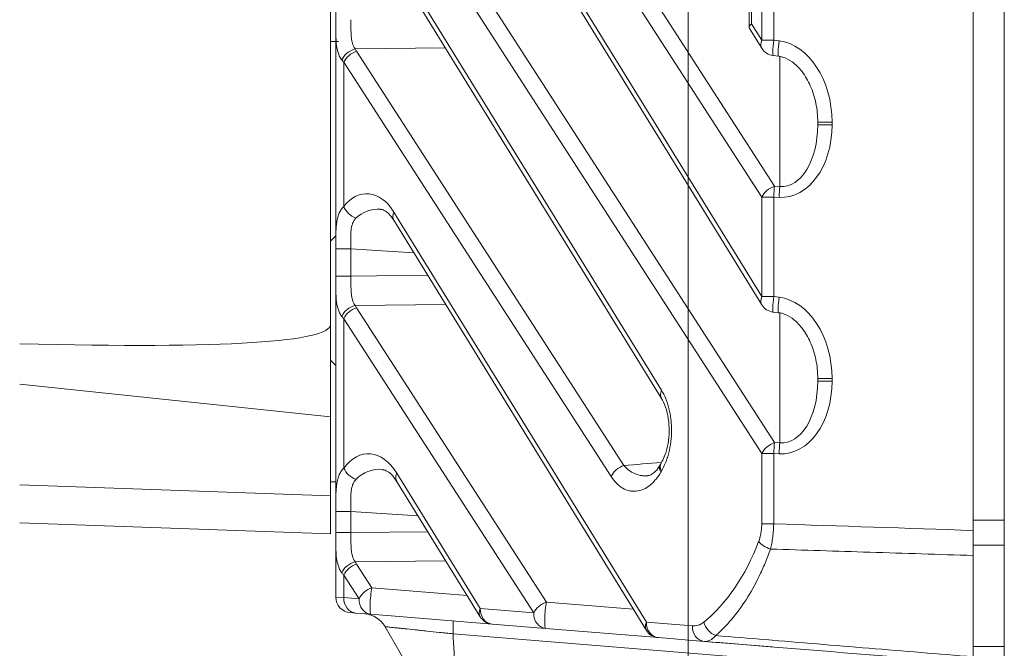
# Model space of a CAD drawing. Header units: millimetres. Extents: x 4 to 837, y 5 to 589.
# Tile 94 of 164: x 466 to 485, y 443 to 455. Entities that reach past the tile are written whole.
import ezdxf

# ---------------------------------------------------------------- set-up
doc = ezdxf.new("R2010")
doc.units = ezdxf.units.MM
doc.layers.add('1', color=7, linetype='Continuous', true_color=0xffffff)
doc.styles.add('ideas_simplex', font='simplex.shx')
doc.dimstyles.get("Standard").update_dxf_attribs({"dimtxt": 0.18, "dimasz": 0.18, "dimexe": 0.18, "dimexo": 0.0625, "dimgap": 0.09, "dimtad": 0, "dimtih": 1, "dimtoh": 1, "dimdec": 4, "dimzin": 0, "dimdsep": 46, "dimtxsty": 'Standard', "dimcen": 0.09, "dimadec": 0, "dimazin": 0, "dimtfac": 1, "dimtdec": 4, "dimtofl": 0, "dimtmove": 0, "dimatfit": 3, "dimfxl": 1, "dimtolj": 1, "dimtzin": 0, "dimarcsym": 0})

# ---------------------------------------------------------------- blocks, each defined once
blk = doc.blocks.new('_U9')
at = {"layer": '1', "color": 152, "lineweight": 13}
for p, q in [((478.695031, 457.610756), (478.695031, 401.408567)), ((500.495031, 444.054945), (500.495031, 401.408567))]:
    blk.add_line(p, q, dxfattribs=at)
at = {"layer": '1', "color": 87, "lineweight": 25}
for p, q in [((483.992531, 410.533567), (482.492531, 410.533567)), ((482.492531, 410.533567), (482.492531, 404.908567)), ((496.697531, 410.533567), (495.197531, 410.533567)), ((496.697531, 404.908567), (496.697531, 410.533567)), ((482.492531, 404.908567), (483.992531, 404.908567)), ((495.197531, 404.908567), (496.697531, 404.908567))]:
    blk.add_line(p, q, dxfattribs=at)
at = {"layer": '1', "color": 27, "lineweight": 13}
blk.add_line((500.495031, 403.408567), (478.695031, 403.408567), dxfattribs=at)
at = {"layer": '1', "color": 27, "lineweight": 18}
for points in [[(478.695031, 403.408567), (481.69503, 403.937548), (481.695033, 402.879586)], [(500.495031, 403.408567), (497.495033, 402.879586), (497.49503, 403.937548)]]:
    blk.add_solid(points, dxfattribs=at)
at = {"layer": '1', "color": 87, "linetype": 'Continuous', "lineweight": 25, "char_height": 3, "attachment_point": 7, "line_spacing_factor": 1.204819, "style": 'ideas_simplex'}
for s, insert in [('\\W1.3508;21,8', (483.964031, 412.668567)), ('\\W1.2664;.858', (483.964031, 405.356067))]:
    blk.add_mtext(s, dxfattribs=dict(at, insert=insert))

msp = doc.modelspace()

# ---------------------------------------------------------------- linework, layer by layer
at = {"layer": '1', "color": 143, "linetype": 'Continuous', "lineweight": 18}
for p, q in [((471.895, 443.887), (471.895, 541.334)), ((484.795, 445.174), (484.795, 540.047)), ((484.195, 462.641), (484.195, 445.173)), ((479.873, 461.786), (479.873, 454.883)), ((473.9, 459.624), (480.113, 449.531)), ((473.014, 456.112), (478.178, 447.724)), ((479.879, 454.861), (480.113, 454.481)), ((480.334, 454.34), (480.437, 454.328)), ((481.195, 453.003), (481.195, 453.058)), ((473.014, 451.163), (477.888, 443.246)), ((480.334, 449.39), (480.437, 449.378)), ((481.195, 448.054), (481.195, 448.108)), ((478.178, 447.724), (478.181, 447.721)), ((473.069, 446.124), (474.68, 443.507)), ((484.195, 444.691), (484.195, 442.735)), ((484.795, 444.69), (484.795, 442.736)), ((472.278, 443.58), (472.171, 443.588)), ((472.574, 443.556), (472.278, 443.58)), ((474.911, 443.366), (472.574, 443.556)), ((473.542, 442.111), (472.845, 443.317)), ((475.943, 443.282), (474.911, 443.366)), ((478.119, 443.105), (475.943, 443.282)), ((479.005, 443.033), (478.119, 443.105)), ((480.32, 442.926), (479.005, 443.033))]:
    msp.add_line(p, q, dxfattribs=at)
at = {"layer": '1', "color": 9, "linetype": 'Continuous', "lineweight": 18}
for p, q in [((471.795, 449.156), (471.795, 484.111)), ((471.795, 449.156), (471.795, 447.369)), ((471.795, 447.369), (471.795, 445.842)), ((471.795, 445.842), (471.795, 445.111)), ((471.795, 445.111), (465.795, 445.32))]:
    msp.add_line(p, q, dxfattribs=at)
at = {"layer": '1', "color": 143, "linetype": 'Continuous', "lineweight": 13}
for p, q in [((479.919, 461.786), (479.919, 454.956)), ((480.115, 454.638), (480.115, 461.794)), ((480.345, 461.794), (480.345, 454.638)), ((474.92, 460.253), (480.361, 451.819)), ((480.115, 451.607), (474.675, 460.041)), ((473.901, 459.781), (480.115, 449.688)), ((472.679, 458.779), (480.361, 446.869)), ((480.115, 446.657), (472.433, 458.567)), ((473.016, 456.27), (478.18, 447.882)), ((479.919, 454.956), (480.115, 454.638)), ((474.015, 454.488), (472.268, 454.469)), ((480.115, 454.638), (480.345, 454.638)), ((480.345, 454.638), (480.448, 454.626)), ((472.295, 454.424), (477.453, 446.428)), ((480.465, 451.814), (480.465, 454.322)), ((477.207, 446.216), (472.049, 454.212)), ((472.049, 454.212), (472.049, 451.425)), ((481.195, 453.058), (481.471, 453.058)), ((481.195, 453.003), (481.471, 453.003)), ((481.471, 453.058), (481.471, 453.003)), ((480.361, 451.819), (480.465, 451.814)), ((480.115, 449.688), (480.115, 451.607)), ((480.115, 451.607), (480.345, 451.607)), ((480.448, 451.602), (480.345, 451.607)), ((480.345, 451.607), (480.345, 449.688)), ((473.016, 451.32), (477.89, 443.404)), ((472.187, 450.61), (471.895, 450.61)), ((471.895, 450.084), (471.895, 450.61)), ((472.187, 450.61), (472.187, 450.084)), ((473.402, 450.534), (472.187, 450.61)), ((472.187, 450.084), (471.895, 450.084)), ((472.187, 450.084), (473.669, 450.1)), ((480.115, 449.688), (480.345, 449.688)), ((480.345, 449.688), (480.448, 449.676)), ((474.015, 449.538), (472.268, 449.519)), ((472.295, 449.474), (475.96, 443.793)), ((480.465, 446.864), (480.465, 449.372)), ((472.049, 449.262), (472.049, 446.377)), ((475.714, 443.581), (472.049, 449.262)), ((481.195, 448.108), (481.471, 448.108)), ((481.195, 448.054), (481.471, 448.054)), ((481.471, 448.108), (481.471, 448.054)), ((480.361, 446.869), (480.465, 446.864)), ((480.115, 445.304), (480.115, 446.657)), ((480.115, 446.657), (480.345, 446.657)), ((480.448, 446.652), (480.345, 446.657)), ((480.345, 446.657), (480.345, 445.304)), ((473.071, 446.281), (474.682, 443.665)), ((472.187, 445.54), (471.895, 445.54)), ((471.895, 445.134), (471.895, 445.54)), ((472.187, 445.54), (472.187, 445.134)), ((473.479, 445.458), (472.187, 445.54)), ((480.115, 445.304), (480.345, 445.304)), ((472.187, 445.134), (471.895, 445.134)), ((472.187, 445.134), (473.669, 445.15)), ((474.015, 444.588), (472.268, 444.57)), ((472.295, 444.525), (472.59, 444.067)), ((472.049, 444.313), (472.049, 443.879)), ((472.344, 443.855), (472.049, 444.313)), ((472.59, 444.067), (474.428, 443.917)), ((471.895, 443.887), (472.049, 443.879)), ((472.049, 443.879), (472.344, 443.855)), ((474.682, 443.665), (475.714, 443.581)), ((475.96, 443.793), (477.636, 443.656)), ((477.89, 443.404), (478.775, 443.332)), ((484.195, 442.363), (474.157, 443.179))]:
    msp.add_line(p, q, dxfattribs=at)
at = {"layer": '1', "color": 252, "linetype": 'Continuous', "lineweight": 18}
for p, q in [((471.795, 454.611), (471.945, 454.611)), ((471.795, 446.111), (471.895, 446.111)), ((484.195, 444.89), (484.195, 445.173)), ((484.795, 445.17), (484.795, 444.89)), ((484.195, 444.89), (484.195, 444.691)), ((484.795, 444.89), (484.795, 444.675))]:
    msp.add_line(p, q, dxfattribs=at)
at = {"layer": '1', "color": 27, "linetype": 'Continuous', "lineweight": 18}
for p, q in [((471.895, 450.861), (471.795, 450.761)), ((471.795, 448.461), (471.895, 448.361))]:
    msp.add_line(p, q, dxfattribs=at)
at = {"layer": '1', "color": 9, "linetype": 'Continuous', "lineweight": 13}
for p, q in [((471.795, 447.369), (465.795, 447.997)), ((465.795, 446.052), (471.795, 445.842))]:
    msp.add_line(p, q, dxfattribs=at)
at = {"layer": '1', "color": 252, "linetype": 'Continuous', "lineweight": 13}
for p, q in [((484.195, 445.374), (484.795, 445.374)), ((484.795, 444.89), (484.195, 444.89)), ((484.195, 442.936), (484.795, 442.936))]:
    msp.add_line(p, q, dxfattribs=at)
at = {"layer": '1', "color": 143, "linetype": 'Continuous', "lineweight": 18}
for centre, start, end in [((480.369, 454.638), 211.6176, 263.2514), ((480.369, 449.688), 211.6176, 263.2514), ((472.195, 443.887), 180, 265.352), ((474.936, 443.665), 211.6176, 265.352), ((478.143, 443.404), 211.6176, 265.352)]:
    msp.add_arc(centre, 0.3, start, end, dxfattribs=at)
for centre, major_axis, ratio, start_param, end_param in [((480.173, 454.956), (0.298, 0.084), 0.361655, 2.47737, 3.243659), ((472.412, 443.067), (-0.423, 0.267), 1, 4.229356, 5.195421)]:
    msp.add_ellipse(centre, major_axis=major_axis, ratio=ratio, start_param=start_param, end_param=end_param, dxfattribs=at)
at = {"layer": '1', "color": 143, "linetype": 'Continuous', "lineweight": 13}
for centre, major_axis, ratio, start_param, end_param in [((480.369, 454.638), (-0.255, -0.157), 0.639648, 5.51692, 6.283209), ((480.369, 454.638), (-0.035, -0.298), 0.080476, 4.721912, 6.283175), ((480.473, 454.626), (-0.035, -0.298), 0.080476, 4.721912, 6.277558), ((480.421, 453.144), (0.119, -1.485), 0.702494, 1.457058, 3.001674), ((472.276, 454.257), (0.264, 0.142), 0.668048, 1.25303, 2.462509), ((472.303, 454.212), (0.252, 0.163), 0.652221, 1.201283, 2.36173), ((472.887, 454.819), (0.5, 0.509), 0.963647, 2.851759, 2.92763), ((472.895, 454.607), (0.999, 0.051), 0.69908, 3.592428, 3.668299), ((480.421, 453.089), (0.119, -1.485), 0.702494, 6.195627, 7.740243), ((480.445, 453.089), (0.076, -1.275), 0.585237, 6.207347, 7.751963), ((472.518, 450.572), (0.05, -1.103), 0.637596, 2.286917, 3.799719), ((480.369, 451.607), (-0.252, -0.163), 0.652221, 4.342876, 5.503323), ((480.369, 451.607), (0.013, 0.3), 0.080955, 0.788352, 1.57438), ((480.473, 451.602), (0.013, 0.3), 0.080955, 0.788352, 1.57438), ((472.303, 451.425), (0.24, -0.18), 0.690075, 3.969473, 5.119076), ((472.772, 450.572), (0.244, -0.776), 0.863235, 2.812084, 3.547991), ((473.27, 451.32), (-0.255, -0.157), 0.639648, 5.51692, 6.283209), ((480.369, 449.688), (-0.255, -0.157), 0.639648, 5.51692, 6.283209), ((480.369, 449.688), (-0.035, -0.298), 0.080476, 4.721912, 6.283175), ((480.473, 449.676), (-0.035, -0.298), 0.080476, 4.721912, 6.277558), ((480.421, 448.194), (0.119, -1.485), 0.702494, 1.457058, 3.001674), ((472.276, 449.307), (0.264, 0.142), 0.668048, 1.25303, 2.462509), ((472.303, 449.262), (0.252, 0.163), 0.652221, 1.201283, 2.36173), ((472.887, 449.869), (0.5, 0.509), 0.963647, 2.85176, 2.927631), ((472.895, 449.657), (0.999, 0.051), 0.69908, 3.592428, 3.668299), ((480.421, 448.139), (0.119, -1.485), 0.702494, 6.195627, 7.740243), ((480.445, 448.139), (0.076, -1.275), 0.585237, 6.207347, 7.751963), ((478.434, 447.882), (0.255, 0.157), 0.639648, 2.375327, 3.141616), ((472.551, 445.5), (0.052, -1.153), 0.637596, 2.286917, 3.819354), ((480.369, 446.657), (-0.252, -0.163), 0.652221, 4.342876, 5.503323), ((480.369, 446.657), (0.013, 0.3), 0.080955, 0.788352, 1.57438), ((480.473, 446.652), (0.013, 0.3), 0.080955, 0.788352, 1.57438), ((472.303, 446.377), (0.243, -0.175), 0.680326, 3.955946, 5.097467), ((472.804, 445.5), (0.23, -0.832), 0.852285, 2.846718, 3.602353), ((477.461, 446.216), (0.252, 0.163), 0.652221, 1.201283, 2.36173), ((478.418, 446.297), (-0.26, 0.149), 0.620216, 6.283043, 7.030286), ((478.431, 446.32), (-0.258, 0.153), 0.629937, 6.264375, 7.039609), ((478.987, 445.111), (0, 1.763), 0.630949, 0.815197, 0.832267), ((473.325, 446.281), (-0.255, -0.157), 0.639648, 5.51692, 6.283209), ((477.81, 447.111), (0, -4.156), 0.63095, 0.470034, 1.027448), ((480.309, 444.962), (-0.28, 0.107), 0.492082, 0.658959, 1.664369), ((472.276, 444.357), (0.264, 0.142), 0.668048, 1.25303, 2.462509), ((472.303, 444.313), (0.252, 0.163), 0.652221, 1.201283, 2.36173), ((472.887, 444.92), (0.5, 0.509), 0.963647, 2.851761, 2.927632), ((472.895, 444.708), (0.999, 0.051), 0.69908, 3.592428, 3.668299), ((472.598, 443.855), (-0.252, -0.163), 0.652221, 4.342876, 5.503323), ((472.598, 443.855), (0.024, 0.299), 0.117132, 0.792006, 3.141593), ((472.303, 443.879), (0.024, 0.299), 0.845302, 1.639412, 3.141593), ((472.598, 443.855), (0.024, 0.299), 0.845302, 1.639412, 3.141593), ((474.936, 443.665), (-0.255, -0.157), 0.639648, 5.51692, 6.283209), ((474.936, 443.665), (0.024, 0.299), 0.845302, 1.639412, 3.141593), ((475.968, 443.581), (-0.252, -0.163), 0.652221, 4.342876, 5.503323), ((475.968, 443.581), (0.024, 0.299), 0.117132, 0.792006, 3.141593), ((475.968, 443.581), (0.024, 0.299), 0.845302, 1.639412, 3.141593), ((478.143, 443.404), (-0.255, -0.157), 0.639648, 5.51692, 6.283209), ((478.143, 443.404), (0.024, 0.299), 0.845302, 1.639412, 3.141593), ((479.029, 443.332), (0.024, 0.299), 0.845302, 1.639412, 3.141593), ((479.252, 443.405), (-0.188, 0.234), 0.777515, 1.011467, 2.238599)]:
    msp.add_ellipse(centre, major_axis=major_axis, ratio=ratio, start_param=start_param, end_param=end_param, dxfattribs=at)
at = {"layer": '1', "color": 9, "linetype": 'Continuous', "lineweight": 18}
msp.add_ellipse((400.161, 456.652), major_axis=(71.634, -7.505), ratio=0.03471, start_param=5.87462, end_param=6.286822, dxfattribs=at)
at = {"layer": '1', "color": 143, "linetype": 'Continuous', "lineweight": 13}
for points, knots in [([(472.011, 454.257), (471.995, 454.278), (471.981, 454.3), (471.957, 454.348), (471.947, 454.374), (471.922, 454.456), (471.911, 454.516), (471.902, 454.617), (471.9, 454.651), (471.897, 454.724), (471.896, 454.761), (471.895, 454.836), (471.895, 454.875), (471.895, 454.934), (471.895, 454.954), (471.895, 454.994), (471.895, 455.014), (471.895, 455.034)], [0, 0, 0, 0, 0.125, 0.125, 0.25, 0.25, 0.5, 0.5, 0.625, 0.625, 0.75, 0.75, 0.875, 0.875, 0.9375, 0.9375, 1, 1, 1, 1]), ([(472.187, 455.034), (472.187, 454.98), (472.187, 454.927), (472.187, 454.849), (472.188, 454.824), (472.189, 454.785), (472.189, 454.773), (472.191, 454.747), (472.191, 454.735), (472.194, 454.698), (472.197, 454.675), (472.202, 454.64), (472.204, 454.629), (472.209, 454.606), (472.211, 454.595), (472.217, 454.573), (472.22, 454.563), (472.228, 454.542), (472.232, 454.532), (472.245, 454.504), (472.256, 454.486), (472.268, 454.469)], [0, 0, 0, 0, 0.25, 0.25, 0.375, 0.375, 0.4375, 0.4375, 0.5, 0.5, 0.625, 0.625, 0.6875, 0.6875, 0.75, 0.75, 0.8125, 0.8125, 0.875, 0.875, 1, 1, 1, 1]), ([(471.895, 450.61), (471.895, 450.632), (471.895, 450.654), (471.895, 450.698), (471.895, 450.719), (471.895, 450.783), (471.895, 450.825), (471.896, 450.886), (471.897, 450.907), (471.898, 450.947), (471.899, 450.966), (471.902, 451.024), (471.905, 451.061), (471.913, 451.131), (471.919, 451.164), (471.93, 451.211), (471.934, 451.227), (471.943, 451.257), (471.948, 451.271), (471.965, 451.312), (471.978, 451.338), (472.01, 451.384), (472.028, 451.406), (472.049, 451.425)], [0, 0, 0, 0, 0.0625, 0.0625, 0.125, 0.125, 0.25, 0.25, 0.3125, 0.3125, 0.375, 0.375, 0.5, 0.5, 0.625, 0.625, 0.6875, 0.6875, 0.75, 0.75, 0.875, 0.875, 1, 1, 1, 1]), ([(472.283, 451.202), (472.267, 451.186), (472.254, 451.169), (472.237, 451.141), (472.232, 451.131), (472.222, 451.111), (472.218, 451.1), (472.21, 451.078), (472.207, 451.067), (472.201, 451.043), (472.199, 451.031), (472.192, 450.995), (472.19, 450.97), (472.187, 450.931), (472.186, 450.918), (472.185, 450.892), (472.184, 450.878), (472.184, 450.837), (472.184, 450.809), (472.184, 450.753), (472.185, 450.725), (472.186, 450.668), (472.187, 450.639), (472.187, 450.61)], [0, 0, 0, 0, 0.125, 0.125, 0.1875, 0.1875, 0.25, 0.25, 0.3125, 0.3125, 0.375, 0.375, 0.5, 0.5, 0.5625, 0.5625, 0.625, 0.625, 0.75, 0.75, 0.875, 0.875, 1, 1, 1, 1]), ([(472.011, 449.307), (471.995, 449.328), (471.981, 449.35), (471.957, 449.398), (471.947, 449.424), (471.922, 449.506), (471.911, 449.566), (471.902, 449.667), (471.9, 449.702), (471.897, 449.774), (471.896, 449.811), (471.895, 449.886), (471.895, 449.925), (471.895, 449.984), (471.895, 450.004), (471.895, 450.044), (471.895, 450.064), (471.895, 450.084)], [0, 0, 0, 0, 0.125, 0.125, 0.25, 0.25, 0.5, 0.5, 0.625, 0.625, 0.75, 0.75, 0.875, 0.875, 0.9375, 0.9375, 1, 1, 1, 1]), ([(472.187, 450.084), (472.187, 450.03), (472.187, 449.977), (472.187, 449.9), (472.188, 449.874), (472.189, 449.836), (472.189, 449.823), (472.191, 449.798), (472.191, 449.785), (472.194, 449.749), (472.197, 449.725), (472.202, 449.69), (472.204, 449.679), (472.209, 449.656), (472.211, 449.645), (472.217, 449.624), (472.22, 449.613), (472.228, 449.593), (472.232, 449.583), (472.245, 449.554), (472.256, 449.536), (472.268, 449.519)], [0, 0, 0, 0, 0.25, 0.25, 0.375, 0.375, 0.4375, 0.4375, 0.5, 0.5, 0.625, 0.625, 0.6875, 0.6875, 0.75, 0.75, 0.8125, 0.8125, 0.875, 0.875, 1, 1, 1, 1]), ([(478.18, 447.882), (478.21, 447.833), (478.237, 447.779), (478.273, 447.691), (478.285, 447.661), (478.3, 447.613), (478.305, 447.597), (478.315, 447.564), (478.319, 447.547), (478.34, 447.464), (478.353, 447.394), (478.364, 447.303), (478.366, 447.284), (478.369, 447.248), (478.373, 447.193), (478.375, 447.1), (478.373, 447.027), (478.369, 446.971), (478.367, 446.952), (478.364, 446.916), (478.362, 446.898), (478.35, 446.808), (478.337, 446.739), (478.316, 446.655), (478.311, 446.639), (478.302, 446.606), (478.296, 446.59), (478.281, 446.542), (478.27, 446.512), (478.234, 446.424), (478.207, 446.369), (478.177, 446.32)], [0, 0, 0, 0, 0.125, 0.125, 0.1875, 0.1875, 0.21875, 0.21875, 0.25, 0.25, 0.375, 0.375, 0.40625, 0.40625, 0.4375, 0.5, 0.5625, 0.5625, 0.59375, 0.59375, 0.625, 0.625, 0.75, 0.75, 0.78125, 0.78125, 0.8125, 0.8125, 0.875, 0.875, 1, 1, 1, 1]), ([(471.895, 445.54), (471.895, 445.585), (471.895, 445.629), (471.895, 445.715), (471.895, 445.758), (471.896, 445.821), (471.897, 445.842), (471.898, 445.883), (471.899, 445.903), (471.902, 445.962), (471.905, 446), (471.913, 446.072), (471.918, 446.106), (471.929, 446.154), (471.933, 446.17), (471.943, 446.201), (471.948, 446.216), (471.965, 446.259), (471.978, 446.285), (472.01, 446.334), (472.028, 446.356), (472.049, 446.377)], [0, 0, 0, 0, 0.125, 0.125, 0.25, 0.25, 0.3125, 0.3125, 0.375, 0.375, 0.5, 0.5, 0.625, 0.625, 0.6875, 0.6875, 0.75, 0.75, 0.875, 0.875, 1, 1, 1, 1]), ([(477.453, 446.428), (477.486, 446.389), (477.521, 446.357), (477.578, 446.316), (477.597, 446.304), (477.626, 446.288), (477.636, 446.283), (477.656, 446.274), (477.666, 446.269), (477.717, 446.249), (477.758, 446.239), (477.81, 446.231), (477.821, 446.23), (477.842, 446.229), (477.852, 446.228), (477.88, 446.228), (477.898, 446.229), (477.916, 446.23)], [0, 0, 0, 0, 0.254948, 0.254948, 0.382421, 0.382421, 0.446158, 0.446158, 0.509895, 0.509895, 0.764843, 0.764843, 0.82858, 0.82858, 0.892317, 0.892317, 1, 1, 1, 1]), ([(472.284, 446.157), (472.267, 446.141), (472.254, 446.123), (472.231, 446.083), (472.222, 446.061), (472.21, 446.026), (472.207, 446.014), (472.201, 445.99), (472.199, 445.977), (472.192, 445.939), (472.19, 445.913), (472.186, 445.859), (472.185, 445.832), (472.184, 445.775), (472.184, 445.746), (472.184, 445.688), (472.185, 445.629), (472.187, 445.57), (472.187, 445.54)], [0, 0, 0, 0, 0.125, 0.125, 0.25, 0.25, 0.3125, 0.3125, 0.375, 0.375, 0.5, 0.5, 0.625, 0.625, 0.75, 0.75, 0.875, 1, 1, 1, 1]), ([(478.165, 446.297), (478.149, 446.27), (478.132, 446.243), (478.106, 446.206), (478.097, 446.194), (478.079, 446.17), (478.07, 446.159), (478.024, 446.105), (477.986, 446.068), (477.926, 446.022), (477.905, 446.008), (477.874, 445.99), (477.864, 445.984), (477.842, 445.974), (477.832, 445.969), (477.779, 445.947), (477.736, 445.936), (477.671, 445.929), (477.65, 445.929), (477.617, 445.931), (477.606, 445.932), (477.584, 445.935), (477.573, 445.937), (477.519, 445.949), (477.477, 445.965), (477.425, 445.995), (477.415, 446.001), (477.394, 446.015), (477.384, 446.022), (477.354, 446.045), (477.334, 446.062), (477.277, 446.119), (477.24, 446.164), (477.207, 446.216)], [0, 0, 0, 0, 0.0625, 0.0625, 0.09375, 0.09375, 0.125, 0.125, 0.25, 0.25, 0.3125, 0.3125, 0.34375, 0.34375, 0.375, 0.375, 0.5, 0.5, 0.5625, 0.5625, 0.59375, 0.59375, 0.625, 0.625, 0.75, 0.75, 0.78125, 0.78125, 0.8125, 0.8125, 0.875, 0.875, 1, 1, 1, 1]), ([(480.055, 444.962), (480.064, 444.987), (480.073, 445.013), (480.088, 445.067), (480.094, 445.095), (480.105, 445.153), (480.112, 445.212), (480.115, 445.273), (480.115, 445.304)], [0, 0, 0, 0, 0.25, 0.25, 0.5, 0.5, 0.75, 1, 1, 1, 1]), ([(480.345, 445.304), (480.344, 445.26), (480.341, 445.174), (480.333, 445.09), (480.325, 445.028), (480.322, 445.008), (480.315, 444.967), (480.312, 444.947), (480.301, 444.889), (480.292, 444.851), (480.283, 444.815)], [0, 0, 0, 0, 0.25, 0.5, 0.5, 0.625, 0.625, 0.75, 0.75, 1, 1, 1, 1]), ([(472.011, 444.357), (471.995, 444.378), (471.981, 444.401), (471.957, 444.449), (471.947, 444.475), (471.922, 444.556), (471.911, 444.616), (471.902, 444.717), (471.9, 444.752), (471.897, 444.824), (471.896, 444.861), (471.895, 444.937), (471.895, 444.975), (471.895, 445.034), (471.895, 445.054), (471.895, 445.094), (471.895, 445.114), (471.895, 445.134)], [0, 0, 0, 0, 0.125, 0.125, 0.25, 0.25, 0.5, 0.5, 0.625, 0.625, 0.75, 0.75, 0.875, 0.875, 0.9375, 0.9375, 1, 1, 1, 1]), ([(472.187, 445.134), (472.187, 445.08), (472.187, 445.028), (472.187, 444.95), (472.188, 444.924), (472.189, 444.886), (472.189, 444.873), (472.191, 444.848), (472.191, 444.836), (472.194, 444.799), (472.197, 444.775), (472.202, 444.74), (472.204, 444.729), (472.209, 444.707), (472.211, 444.696), (472.217, 444.674), (472.22, 444.663), (472.228, 444.643), (472.232, 444.633), (472.245, 444.604), (472.256, 444.586), (472.268, 444.57)], [0, 0, 0, 0, 0.25, 0.25, 0.375, 0.375, 0.4375, 0.4375, 0.5, 0.5, 0.625, 0.625, 0.6875, 0.6875, 0.75, 0.75, 0.8125, 0.8125, 0.875, 0.875, 1, 1, 1, 1]), ([(480.283, 444.815), (480.25, 444.722), (480.215, 444.632), (480.16, 444.501), (480.141, 444.458), (480.103, 444.373), (480.084, 444.331), (479.985, 444.127), (479.9, 443.976), (479.723, 443.699), (479.629, 443.572), (479.507, 443.428), (479.482, 443.399), (479.432, 443.345), (479.406, 443.318), (479.33, 443.24), (479.278, 443.191), (479.226, 443.146)], [0, 0, 0, 0, 0.125, 0.125, 0.1875, 0.1875, 0.25, 0.25, 0.5, 0.5, 0.75, 0.75, 0.8125, 0.8125, 0.875, 0.875, 1, 1, 1, 1]), ([(484.195, 444.691), (483.531, 444.712), (482.867, 444.733), (482.201, 444.754), (482.199, 444.754), (481.559, 444.774), (480.921, 444.795), (480.283, 444.815)], [0, 0, 0, 0, 0.509199, 0.509199, 0.510675, 0.510675, 1, 1, 1, 1]), ([(474.157, 443.179), (474.114, 443.183), (474.07, 443.188), (474.005, 443.195), (473.983, 443.197), (473.94, 443.202), (473.919, 443.204), (473.813, 443.215), (473.731, 443.224), (473.632, 443.234), (473.612, 443.236), (473.573, 443.24), (473.554, 443.243), (473.497, 443.249), (473.46, 443.252), (473.353, 443.264), (473.287, 443.271), (473.211, 443.279), (473.196, 443.28), (473.168, 443.283), (473.154, 443.285), (473.113, 443.289), (473.088, 443.292), (473.018, 443.299), (472.978, 443.303), (472.912, 443.31), (472.887, 443.313), (472.854, 443.316), (472.845, 443.317), (472.845, 443.317)], [0, 0, 0, 0, 0.0625, 0.0625, 0.09375, 0.09375, 0.125, 0.125, 0.25, 0.25, 0.28125, 0.28125, 0.3125, 0.3125, 0.375, 0.375, 0.5, 0.5, 0.53125, 0.53125, 0.5625, 0.5625, 0.625, 0.625, 0.75, 0.75, 0.875, 0.875, 1, 1, 1, 1]), ([(474.157, 443.179), (474.159, 443.216), (474.161, 443.251), (474.162, 443.312), (474.162, 443.338), (474.162, 443.382), (474.161, 443.398), (474.158, 443.421), (474.156, 443.427), (474.153, 443.427)], [0, 0, 0, 0, 0.25, 0.25, 0.5, 0.5, 0.75, 0.75, 1, 1, 1, 1]), ([(478.775, 443.332), (478.814, 443.329), (478.851, 443.333), (478.907, 443.351), (478.926, 443.359), (478.953, 443.374), (478.962, 443.38), (478.98, 443.392), (478.989, 443.398), (478.998, 443.405)], [0, 0, 0, 0, 0.5, 0.5, 0.75, 0.75, 0.875, 0.875, 1, 1, 1, 1]), ([(479.226, 443.146), (479.217, 443.135), (479.208, 443.126), (479.19, 443.108), (479.181, 443.1), (479.154, 443.077), (479.135, 443.065), (479.098, 443.047), (479.061, 443.034), (479.024, 443.031), (479.005, 443.033)], [0, 0, 0, 0, 0.125, 0.125, 0.25, 0.25, 0.5, 0.5, 0.75, 1, 1, 1, 1]), ([(479.226, 443.146), (479.547, 443.119), (479.868, 443.093), (480.853, 443.011), (481.517, 442.956), (482.852, 442.846), (483.524, 442.791), (484.195, 442.735)], [0, 0, 0, 0, 0.193849, 0.193849, 0.594745, 0.594745, 1, 1, 1, 1])]:
    msp.add_open_spline(points, degree=3, knots=knots, dxfattribs=at)
at = {"layer": '1', "color": 143, "linetype": 'Continuous', "lineweight": 18}
for points, knots in [([(480.437, 454.328), (480.464, 454.324), (480.557, 454.306), (480.725, 454.217), (480.911, 454.026), (481.068, 453.752), (481.171, 453.419), (481.195, 453.182), (481.195, 453.058)], [0, 0, 0, 0, 0.050858, 0.181159, 0.35065, 0.548442, 0.771002, 1, 1, 1, 1]), ([(472.756, 451.372), (472.776, 451.375), (472.823, 451.361), (472.919, 451.295), (472.983, 451.21), (473.014, 451.163)], [0, 0, 0, 0, 0.356643, 0.702066, 1, 1, 1, 1]), ([(480.437, 449.378), (480.464, 449.375), (480.557, 449.356), (480.725, 449.267), (480.911, 449.076), (481.068, 448.802), (481.171, 448.47), (481.195, 448.232), (481.195, 448.108)], [0, 0, 0, 0, 0.050858, 0.181159, 0.35065, 0.548442, 0.771002, 1, 1, 1, 1]), ([(478.178, 447.719), (478.184, 447.711), (478.22, 447.662), (478.278, 447.51), (478.325, 447.28), (478.332, 447.03), (478.301, 446.794), (478.242, 446.602), (478.195, 446.512), (478.172, 446.478)], [0, 0, 0, 0, 0.040525, 0.214513, 0.381806, 0.545652, 0.70787, 0.872698, 1, 1, 1, 1]), ([(472.789, 446.347), (472.811, 446.35), (472.862, 446.337), (472.965, 446.268), (473.034, 446.177), (473.069, 446.124)], [0, 0, 0, 0, 0.348211, 0.687012, 1, 1, 1, 1]), ([(478.157, 446.452), (478.149, 446.436), (478.113, 446.362), (478.035, 446.286), (477.96, 446.237), (477.928, 446.231), (477.917, 446.233)], [0, 0, 0, 0, 0.08185, 0.40394, 0.743175, 1, 1, 1, 1]), ([(484.195, 445.173), (484.195, 445.131), (484.195, 445.048), (484.195, 444.966), (484.195, 444.905), (484.195, 444.885), (484.195, 444.845), (484.195, 444.825), (484.195, 444.766), (484.195, 444.728), (484.195, 444.691)], [0, 0, 0, 0, 0.25, 0.5, 0.5, 0.625, 0.625, 0.75, 0.75, 1, 1, 1, 1])]:
    msp.add_open_spline(points, degree=3, knots=knots, dxfattribs=at)
at = {"layer": '1', "color": 143, "linetype": 'Continuous', "lineweight": 13}
for points, degree in [([(477.453, 446.428), (477.694, 446.448), (477.935, 446.467), (478.177, 446.486)], 3), ([(480.345, 445.304), (481.628, 445.26), (482.912, 445.217), (484.195, 445.173)], 3), ([(474.219, 442.111), (474.157, 443.179)], 1)]:
    msp.add_open_spline(points, degree=degree, dxfattribs=at)
at = {"layer": '1', "color": 143, "linetype": 'Continuous', "lineweight": 18}
for points, degree in [([(478.173, 446.473), (478.166, 446.46), (478.158, 446.447)], 2), ([(480.195, 442.936), (479.798, 442.968), (479.402, 443), (479.005, 443.033)], 3), ([(484.195, 442.611), (482.862, 442.719), (481.528, 442.828), (480.195, 442.936)], 3)]:
    msp.add_open_spline(points, degree=degree, dxfattribs=at)

# ---------------------------------------------------------------- dimensions: what is measured, and where the dimension line sits
at = {"layer": '1', "color": 87, "linetype": 'Continuous', "lineweight": 25}
dim = msp.add_linear_dim(base=(500.495, 403.409), p1=(478.695, 468.111), p2=(500.495, 446.555), angle=180, text='<>\\P[\\C87;{\\H1.00x;\\Fsimplex.shx;.858\\Fsimplex.shx;}\\C87; ]', dimstyle='Standard', override={"dimtxt": 3, "dimasz": 3, "dimexe": 2, "dimexo": 2.5, "dimgap": 1.5, "dimtad": 1, "dimtih": 0, "dimtoh": 0, "dimdec": 2, "dimlfac": 1, "dimzin": 8, "dimdsep": 44, "dimlunit": 2, "dimtxsty": 'ideas_simplex', "dimsah": 1, "dimse1": 0, "dimse2": 0, "dimsd1": 0, "dimsd2": 0, "dimclrd": 27, "dimclre": 152, "dimclrt": 87, "dimtol": 0, "dimtm": -0.1, "dimtfac": 0.5, "dimtdec": 2, "dimtofl": 1, "dimtmove": 0, "dimtzin": 8, "dimlwd": 13, "dimlwe": 13}, dxfattribs=at)
dim.commit()
dim.dimension.update_dxf_attribs({"geometry": '_U9', "text_midpoint": (489.595, 403.409), "dimtype": 160})

doc.saveas('drawing.dxf')
